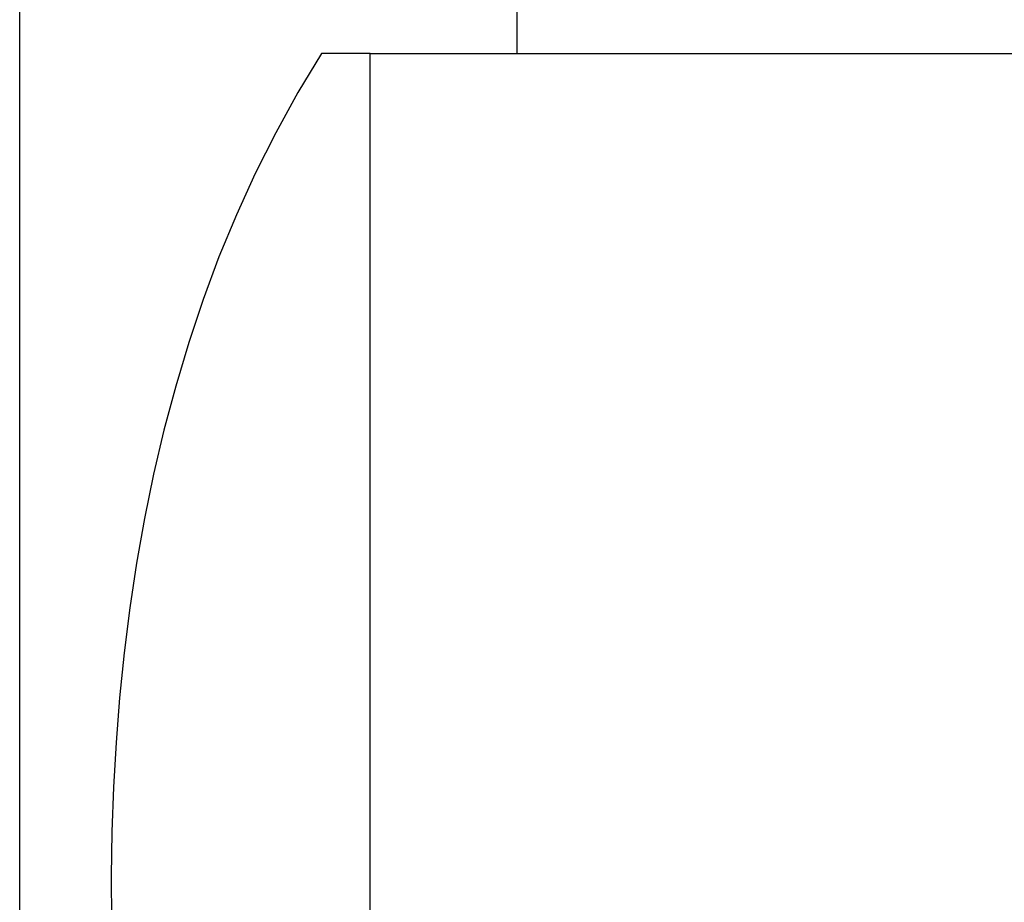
# Model space of a CAD drawing. Header units: metres. Extents: x 779 to 7046, y -512 to 9570.
# Tile 122 of 256: x 2470.8 to 2471.197, y -213.411 to -213.056. Entities that reach past the tile are written whole.
import ezdxf

# ---------------------------------------------------------------- set-up
doc = ezdxf.new("R2010")
doc.units = ezdxf.units.M
doc.linetypes.add('CIĄGłA', pattern=[0])
for name, color, linetype in [('1__logo', 7, 'Continuous'), ('PDF _Geometria', 7, 'Continuous'), ('TB_OBRYS1', 3, 'Continuous')]:
    doc.layers.add(name, color=color, linetype=linetype)
doc.layers.add('BK_Beton', color=2, linetype='Continuous', lineweight=15)

# ---------------------------------------------------------------- blocks, each defined once
blk = doc.blocks.new('B-B')
at = {"layer": '1__logo', "color": 18, "lineweight": 25, "true_color": 0x000000}
for p, q in [((23.60307, -67.96037, -10.04), (23.58486, -67.961, -10.04)), ((23.60307, -67.96037, -10.04), (23.58486, -67.961, -10.04)), ((23.60307, -67.96037, -10.04), (23.58486, -67.961, -10.04)), ((23.60307, -67.96037, -10.04), (23.58486, -67.961, -10.04)), ((23.62131, -67.96018, -10.04), (23.60307, -67.96037, -10.04)), ((23.62131, -67.96018, -10.04), (23.60307, -67.96037, -10.04)), ((23.62131, -67.96018, -10.04), (23.60307, -67.96037, -10.04)), ((23.62131, -67.96018, -10.04), (23.60307, -67.96037, -10.04)), ((23.63956, -67.96053, -10.04), (23.62131, -67.96018, -10.04)), ((23.63956, -67.96053, -10.04), (23.62131, -67.96018, -10.04)), ((23.63956, -67.96053, -10.04), (23.62131, -67.96018, -10.04)), ((23.63956, -67.96053, -10.04), (23.62131, -67.96018, -10.04)), ((23.65777, -67.96137, -10.04), (23.63956, -67.96053, -10.04)), ((23.65777, -67.96137, -10.04), (23.63956, -67.96053, -10.04)), ((23.65777, -67.96137, -10.04), (23.63956, -67.96053, -10.04)), ((23.65777, -67.96137, -10.04), (23.63956, -67.96053, -10.04)), ((23.5486, -67.96356, -10.04), (23.53064, -67.96548, -10.04)), ((23.5486, -67.96356, -10.04), (23.53064, -67.96548, -10.04)), ((23.5486, -67.96356, -10.04), (23.53064, -67.96548, -10.04)), ((23.5486, -67.96356, -10.04), (23.53064, -67.96548, -10.04)), ((23.56669, -67.96207, -10.04), (23.5486, -67.96356, -10.04)), ((23.56669, -67.96207, -10.04), (23.5486, -67.96356, -10.04)), ((23.56669, -67.96207, -10.04), (23.5486, -67.96356, -10.04)), ((23.56669, -67.96207, -10.04), (23.5486, -67.96356, -10.04)), ((23.58486, -67.961, -10.04), (23.56669, -67.96207, -10.04)), ((23.58486, -67.961, -10.04), (23.56669, -67.96207, -10.04)), ((23.58486, -67.961, -10.04), (23.56669, -67.96207, -10.04)), ((23.58486, -67.961, -10.04), (23.56669, -67.96207, -10.04)), ((23.676, -67.96279, -10.04), (23.65777, -67.96137, -10.04)), ((23.676, -67.96279, -10.04), (23.65777, -67.96137, -10.04)), ((23.676, -67.96279, -10.04), (23.65777, -67.96137, -10.04)), ((23.676, -67.96279, -10.04), (23.65777, -67.96137, -10.04)), ((23.69419, -67.96471, -10.04), (23.676, -67.96279, -10.04)), ((23.69419, -67.96471, -10.04), (23.676, -67.96279, -10.04)), ((23.69419, -67.96471, -10.04), (23.676, -67.96279, -10.04)), ((23.69419, -67.96471, -10.04), (23.676, -67.96279, -10.04)), ((23.71228, -67.96727, -10.04), (23.69419, -67.96471, -10.04)), ((23.71228, -67.96727, -10.04), (23.69419, -67.96471, -10.04)), ((23.71228, -67.96727, -10.04), (23.69419, -67.96471, -10.04)), ((23.71228, -67.96727, -10.04), (23.69419, -67.96471, -10.04)), ((23.51274, -67.96775, -10.04), (23.495, -67.97038, -10.04)), ((23.51274, -67.96775, -10.04), (23.495, -67.97038, -10.04)), ((23.51274, -67.96775, -10.04), (23.495, -67.97038, -10.04)), ((23.51274, -67.96775, -10.04), (23.495, -67.97038, -10.04)), ((23.53064, -67.96548, -10.04), (23.51274, -67.96775, -10.04)), ((23.53064, -67.96548, -10.04), (23.51274, -67.96775, -10.04)), ((23.53064, -67.96548, -10.04), (23.51274, -67.96775, -10.04)), ((23.53064, -67.96548, -10.04), (23.51274, -67.96775, -10.04)), ((23.73033, -67.97037, -10.04), (23.71228, -67.96727, -10.04)), ((23.73033, -67.97037, -10.04), (23.71228, -67.96727, -10.04)), ((23.73033, -67.97037, -10.04), (23.71228, -67.96727, -10.04)), ((23.73033, -67.97037, -10.04), (23.71228, -67.96727, -10.04)), ((23.495, -67.97038, -10.04), (23.47741, -67.97339, -10.04)), ((23.495, -67.97038, -10.04), (23.47741, -67.97339, -10.04)), ((23.495, -67.97038, -10.04), (23.47741, -67.97339, -10.04)), ((23.495, -67.97038, -10.04), (23.47741, -67.97339, -10.04)), ((23.74825, -67.97417, -10.04), (23.73033, -67.97037, -10.04)), ((23.74825, -67.97417, -10.04), (23.73033, -67.97037, -10.04)), ((23.74825, -67.97417, -10.04), (23.73033, -67.97037, -10.04)), ((23.74825, -67.97417, -10.04), (23.73033, -67.97037, -10.04)), ((23.47741, -67.97339, -10.04), (23.46001, -67.97668, -10.04)), ((23.47741, -67.97339, -10.04), (23.46001, -67.97668, -10.04)), ((23.47741, -67.97339, -10.04), (23.46001, -67.97668, -10.04)), ((23.47741, -67.97339, -10.04), (23.46001, -67.97668, -10.04)), ((23.76601, -67.97857, -10.04), (23.74825, -67.97417, -10.04)), ((23.76601, -67.97857, -10.04), (23.74825, -67.97417, -10.04)), ((23.76601, -67.97857, -10.04), (23.74825, -67.97417, -10.04)), ((23.76601, -67.97857, -10.04), (23.74825, -67.97417, -10.04)), ((23.78368, -67.98366, -10.04), (23.76601, -67.97857, -10.04)), ((23.78368, -67.98366, -10.04), (23.76601, -67.97857, -10.04)), ((23.78368, -67.98366, -10.04), (23.76601, -67.97857, -10.04)), ((23.78368, -67.98366, -10.04), (23.76601, -67.97857, -10.04)), ((23.80116, -67.98945, -10.04), (23.78368, -67.98366, -10.04)), ((23.80116, -67.98945, -10.04), (23.78368, -67.98366, -10.04)), ((23.80116, -67.98945, -10.04), (23.78368, -67.98366, -10.04)), ((23.80116, -67.98945, -10.04), (23.78368, -67.98366, -10.04)), ((23.81842, -67.99596, -10.04), (23.80116, -67.98945, -10.04)), ((23.81842, -67.99596, -10.04), (23.80116, -67.98945, -10.04)), ((23.81842, -67.99596, -10.04), (23.80116, -67.98945, -10.04)), ((23.81842, -67.99596, -10.04), (23.80116, -67.98945, -10.04)), ((23.81842, -67.99596, -10.04), (23.81842, -67.99596, -10.04)), ((23.822, -68.01517, -10.04), (23.81842, -67.99596, -10.04)), ((23.822, -68.01517, -10.04), (23.81842, -67.99596, -10.04)), ((23.81842, -67.99596, -10.04), (23.81842, -67.99596, -10.04)), ((23.822, -68.01517, -10.04), (23.81842, -67.99596, -10.04)), ((23.822, -68.01517, -10.04), (23.81842, -67.99596, -10.04))]:
    blk.add_line(p, q, dxfattribs=at)
at = {"layer": 'BK_Beton', "color": 18, "lineweight": 25, "true_color": 0x000000, "elevation": -10.04}
blk.add_lwpolyline([(23.28559, -68.02689), (23.27561, -67.97349), (24.15554, -67.80959), (24.19217, -68.00621), (23.8328, -68.07314)], dxfattribs=at)
at = {"layer": 'TB_OBRYS1', "color": 18, "lineweight": 25, "true_color": 0x000000, "elevation": -10.04}
blk.add_lwpolyline([(25.45715, -76.79386), (25.65314, -77.84609), (24.96498, -77.97427), (23.13384, -68.14335), (23.822, -68.01517), (25.23958, -75.62579)], dxfattribs=at)

msp = doc.modelspace()

# ---------------------------------------------------------------- block references
at = {"layer": 'PDF _Geometria', "linetype": 'CIĄGłA', "rotation": 79.44877770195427}
msp.add_blockref('B-B', (2399.71412, -224.03405, 10.04), dxfattribs=at)

doc.saveas('drawing.dxf')
